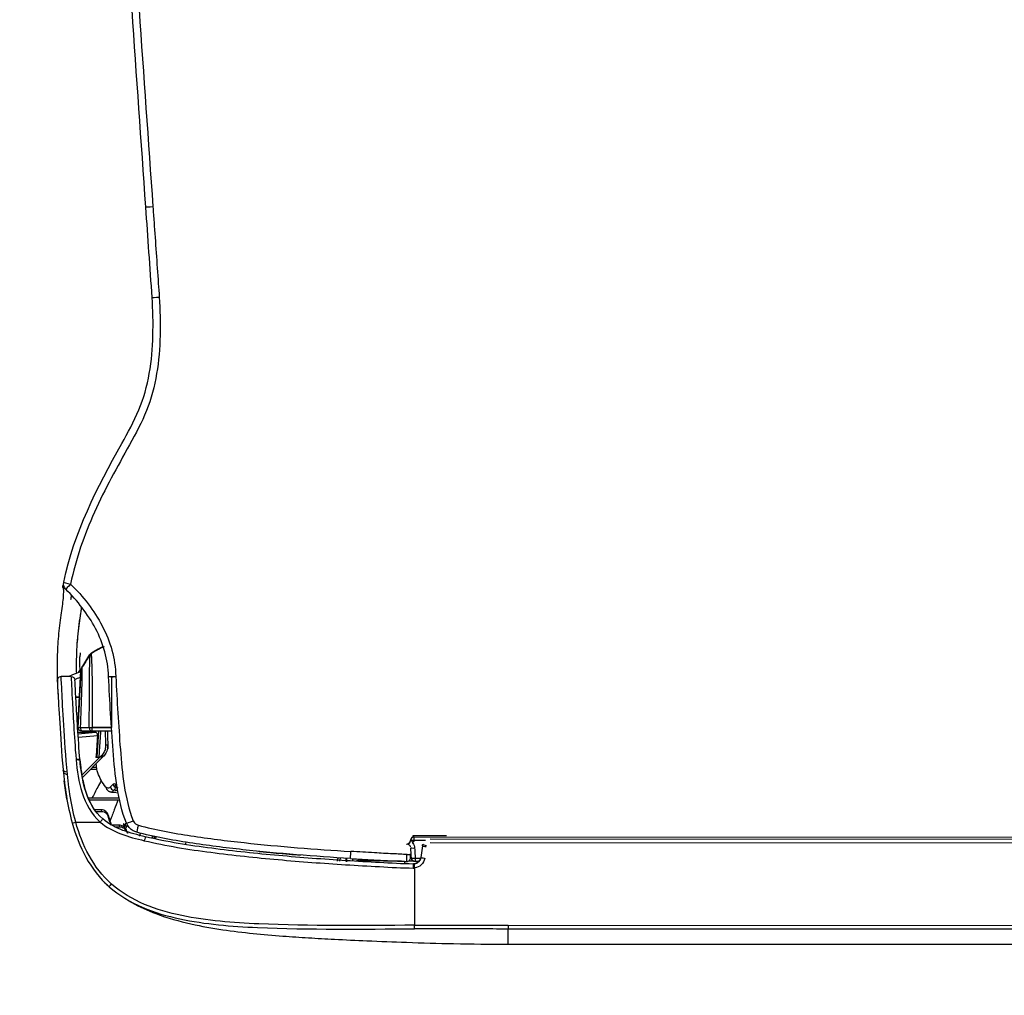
# Model space of a CAD drawing. Header units: millimetres. Extents: x -424979 to 718034, y -72486 to 344972.
# Tile 132 of 256: x 582233 to 582618, y 102822 to 103203. Entities that reach past the tile are written whole.
import ezdxf
from ezdxf import colors
from ezdxf.entities.mleader import LeaderData, LeaderLine
from ezdxf.math import Vec2, Vec3

# ---------------------------------------------------------------- set-up
doc = ezdxf.new("R2010")
doc.units = ezdxf.units.MM
doc.header["$MEASUREMENT"] = 0
doc.layers.add('IS_KLIM Opis_Średnice', color=7, linetype='Continuous', lineweight=9)
doc.layers.add('IS_KLIM_urządzenia', color=3, linetype='Continuous')

# ---------------------------------------------------------------- blocks, each defined once
blk = doc.blocks.new('G$CFEA986A8')
at = {"layer": 'IS_KLIM_urządzenia', "linetype": 'Continuous'}
for p, q in [((3.24, 36.01), (3.24, 36.02)), ((3.24, 36.02), (3.24, 36.01)), ((2.71, 28.23), (3.1, 35.54)), ((3.1, 35.54), (3.1, 35.54)), ((2.74, 28.23), (2.74, 28.23)), ((3.03, 28.23), (3.03, 28.23)), ((4.22, 28.23), (4.22, 28.23)), ((4.55, 28.23), (4.55, 28.23)), ((2.73, 27.62), (4.82, 27.62)), ((2.74, 27.41), (5, 27.61)), ((5.25, 27.13), (2.77, 26.91)), ((5.57, 24.34), (5.85, 24.61)), ((6.02, 24.44), (5.93, 24.34)), ((3.18, 21.95), (5.57, 24.34)), ((5.93, 24.34), (3.22, 21.63)), ((5.57, 24.34), (5.44, 24.33)), ((5.93, 24.34), (5.57, 24.34)), ((46.34, 14.13), (46.34, 14)), ((50.7, 14.13), (46.34, 14.13)), ((46.52, 13.99), (46.52, 13.96)), ((46.52, 13.96), (921.55, 13.84)), ((46.52, 13.51), (46.52, 13.96)), ((48, 13.51), (46.52, 13.51)), ((48.58, 13.7), (919.48, 13.58)), ((919.48, 13.06), (48.58, 13.18)), ((47.59, 12.8), (47.38, 11.3)), ((46.64, 11.21), (47.36, 11.21)), ((46.64, 11.21), (46.64, 10.75)), ((47.11, 10.75), (46.64, 10.75)), ((46.54, 9.92), (46.54, 2.46)), ((58.74, 2.46), (909.33, 2.34)), ((909.33, 1.87), (58.74, 1.98)), ((58.74, 0), (58.74, 1.98)), ((58.73, 0), (909.33, -0.12))]:
    blk.add_line(p, q, dxfattribs=at)
for points in [[(37.64, 10.75, 0), (37.64, 10.76, 0), (37.64, 10.76, 0), (37.64, 10.77, 0), (37.64, 10.78, 0), (37.64, 10.79, 0), (37.64, 10.8, 0), (37.64, 10.81, 0), (37.64, 10.82, 0), (37.64, 10.83, 0), (37.64, 10.84, 0), (37.64, 10.84, 0), (37.65, 10.85, 0), (37.65, 10.86, 0), (37.65, 10.87, 0), (37.65, 10.88, 0), (37.65, 10.89, 0), (37.65, 10.9, 0), (37.65, 10.91, 0), (37.65, 10.92, 0), (37.65, 10.92, 0), (37.65, 10.93, 0), (37.65, 10.94, 0), (37.65, 10.95, 0), (37.65, 10.96, 0), (37.65, 10.97, 0), (37.65, 10.98, 0), (37.65, 10.99, 0), (37.65, 11, 0), (37.65, 11, 0), (37.65, 11.01, 0), (37.65, 11.02, 0), (37.65, 11.03, 0), (37.65, 11.04, 0), (37.65, 11.05, 0), (37.65, 11.06, 0), (37.65, 11.07, 0), (37.65, 11.08, 0), (37.65, 11.08, 0), (37.65, 11.09, 0), (37.65, 11.1, 0), (37.65, 11.11, 0), (37.65, 11.12, 0), (37.65, 11.13, 0), (37.66, 11.14, 0), (37.66, 11.15, 0), (37.66, 11.16, 0), (37.66, 11.16, 0), (37.66, 11.17, 0), (37.66, 11.18, 0), (37.66, 11.19, 0)], [(37.72, 10.74, 0), (37.72, 10.75, 0), (37.72, 10.76, 0), (37.72, 10.77, 0), (37.72, 10.78, 0), (37.72, 10.79, 0), (37.72, 10.79, 0), (37.72, 10.8, 0), (37.72, 10.81, 0), (37.72, 10.82, 0), (37.72, 10.83, 0), (37.73, 10.84, 0), (37.73, 10.85, 0), (37.73, 10.86, 0), (37.73, 10.87, 0), (37.73, 10.87, 0), (37.73, 10.88, 0), (37.73, 10.89, 0), (37.73, 10.9, 0), (37.73, 10.91, 0), (37.73, 10.92, 0), (37.73, 10.93, 0), (37.73, 10.94, 0), (37.73, 10.95, 0), (37.73, 10.95, 0), (37.73, 10.96, 0), (37.73, 10.97, 0), (37.73, 10.98, 0), (37.73, 10.99, 0), (37.73, 11, 0), (37.73, 11.01, 0), (37.73, 11.02, 0), (37.73, 11.03, 0), (37.73, 11.03, 0), (37.73, 11.04, 0), (37.73, 11.05, 0), (37.73, 11.06, 0), (37.73, 11.07, 0), (37.73, 11.08, 0), (37.73, 11.09, 0), (37.73, 11.1, 0), (37.73, 11.11, 0), (37.73, 11.11, 0), (37.73, 11.12, 0), (37.73, 11.13, 0), (37.74, 11.14, 0), (37.74, 11.15, 0), (37.74, 11.16, 0), (37.74, 11.17, 0), (37.74, 11.18, 0), (37.74, 11.19, 0)]]:
    blk.add_polyline3d(points, dxfattribs=at)
at = {"layer": 'IS_KLIM_urządzenia', "linetype": 'Continuous', "extrusion": (0, 0, -1)}
for centre, radius, start, end in [((-1.84, 46.94), 1, 314.7826, 11.7219), ((-0.53, 34.35), 0.5, 357.2068, 90), ((-1.83, 34.35), 0.5, 90, 177.181), ((-46.64, 11.25), 0.5, 270, 357), ((-46.39, 11.44), 1, 188, 264.2856), ((-46.39, 11.42), 1.5, 188, 264.2856)]:
    blk.add_arc(centre, radius, start, end, dxfattribs=at)
at = {"layer": 'IS_KLIM_urządzenia', "linetype": 'Continuous', "extrusion": (-1.54693e-05, -6.12303e-17, -1)}
blk.add_arc((-3.24, 28.23, -0.01), 0.498, 270, 359.4983, dxfattribs=at)
at = {"layer": 'IS_KLIM_urządzenia', "linetype": 'Continuous'}
for centre, start, end in [((2.5, 23.81), 5.1428, 5.6972), ((48.11, 12.87), 160.3327, 163.928), ((45.54, 11.27), 267.736, 0)]:
    blk.add_arc(centre, 0.5, start, end, dxfattribs=at)
for centre, major_axis, ratio, start_param, end_param in [((13.38, 84.28), (0.998, 0.07), 0.023762, 3.141593, 4.646623), ((1.84, 46.94), (0.979, -0.203), 0.056856, 3.141593, 4.651384), ((1.84, 46.94), (0.704, 0.71), 0.020204, 1.651706, 3.141593), ((7.71, 34.94), (-0.999, -0.049), 0.051256, 0, 1.514472), ((7.71, 34.9), (-0.999, -0.047), 0.051373, 0, 1.514578), ((3.38, 28.23), (0, -0.498), 0.705765, 4.721116, 6.283185), ((3.96, 27.4), (0.499, -0.033), 0.703948, 0.778487, 1.449237), ((6.36, 25.91), (0.25, 0.009), 0.004928, 6.283059, 7.845078), ((5.85, 24.61), (-0.177, 0.177), 0.009872, 3.141593, 4.709921), ((2.49, 23.87), (-0.498, -0.042), 0.40242, 3.141593, 4.712356), ((2.5, 23.81), (-0.498, -0.05), 0.399009, 3.140125, 4.706849), ((2.5, 23.81), (-0.498, -0.045), 0.399039, 3.141593, 4.710711), ((1.28, 22.79), (0.498, 0.048), 0.655613, 3.140676, 4.596546), ((7.76, 20.85), (-0.367, 0.34), 0.8822, 0.840111, 2.138766), ((8.04, 20.89), (0.282, 0.413), 0.898755, 2.160862, 3.167773), ((6.84, 20.48), (0.38, 0.325), 0.906204, 2.398026, 3.130887), ((7.44, 20.5), (-0.376, 0.33), 0.885836, 0.804441, 2.115185), ((5.72, 17.3), (0, 0.2), 0.576627, 4.721116, 6.283185), ((6.49, 16.72), (0.192, 0.056), 0.184381, 5.301873, 6.283185), ((2.45, 15.93), (0.482, 0.133), 0.040619, 3.141593, 4.662666), ((5.63, 15.93), (-0.326, -0.379), 0.006066, 1.506881, 3.141593), ((8.07, 15.3), (0, 0.2), 0.433029, 4.721116, 6.283185), ((8.86, 15.62), (0.19, -0.061), 0.210046, 2.527177, 3.153928), ((8.96, 15.32), (-0.191, 0.059), 0.212832, 4.135574, 5.657225), ((9.97, 16.14), (-0.925, -0.381), 0.043497, 0, 1.508611), ((10.63, 15.55), (-0.263, -0.965), 0.021464, 4.784953, 6.283185), ((8.8, 14.85), (0.18, 0.087), 0.196125, 5.117147, 6.283185), ((11.38, 13.51), (-0.117, -0.486), 0.019962, 3.141593, 4.771045), ((45.52, 13.53), (0.02, 0.5), 1, 3.141593, 4.708057), ((45.52, 13.53), (-0.02, -0.5), 0.999999, 0, 1.547993), ((45.57, 13.52), (-0.02, -0.5), 0.955746, 0, 1.547846), ((46.52, 13.46), (0.5, -0.017), 0.998628, 1.605655, 3.113607), ((46.52, 13.46), (-0.5, 0.017), 0.093825, 4.715665, 5.983293), ((48.11, 12.87), (0.48, -0.138), 0.050296, 3.141584, 4.726878), ((45.54, 11.73), (0.5, 0), 0.093428, 4.788501, 6.283185), ((46.57, 12.58), (0.499, 0.026), 0.09496, 3.141593, 4.707412), ((48.08, 12.73), (0.495, -0.07), 0.051828, 3.141593, 4.719673), ((39.42, 10.08), (0.996, -0.087), 0.841749, 1.62689, 2.181571), ((46.64, 11.25), (0.499, 0.026), 0.096366, 3.141593, 4.707339), ((46.39, 9.94), (0, -0.5), 0.000142, 3.141593, 4.764749), ((46.54, 9.95), (0.05, -0.498), 0.005219, 3.141593, 4.764488), ((47.87, 11.23), (0.495, -0.07), 0.051828, 3.141593, 4.719673), ((7.1, 7.87), (0.331, 0.375), 0.006851, 3.141593, 4.648558), ((46.54, 2.49), (0, 0.5), 0.000013, 3.173368, 4.660029)]:
    blk.add_ellipse(centre, major_axis=major_axis, ratio=ratio, start_param=start_param, end_param=end_param, dxfattribs=at)
at = {"layer": 'IS_KLIM_urządzenia', "linetype": 'Continuous', "extrusion": (0, 0, -1)}
for centre, major_axis, ratio, start_param, end_param in [((3.24, 28.23), (0.352, -0.352), 0.999998, 0.785397, 2.347467), ((48.58, 12.65), (-0.13, -1.08), 0.917565, 1.59215, 1.795783), ((-21.42, 382.85), (-1476.17, -4886.86), 0.031997, 4.778832, 4.778918), ((7.64, 474.84), (-1862.82, -6167.7), 0.025163, 4.780022, 4.78009), ((5.18, 514.21), (-1939.65, -6425.41), 0.026246, 4.782823, 4.782889)]:
    blk.add_ellipse(centre, major_axis=major_axis, ratio=ratio, start_param=start_param, end_param=end_param, dxfattribs=at)
at = {"layer": 'IS_KLIM_urządzenia', "linetype": 'Continuous'}
for points, degree in [([(11.56, 95.97), (10.36, 113.09), (9.16, 130.21), (7.97, 147.33)], 3), ([(8.86, 147.39), (10.07, 130.27), (11.28, 113.14), (12.48, 96.01)], 3), ([(12.48, 96.01), (11.99, 95.98), (11.56, 95.96), (11.56, 95.97)], 3), ([(12.38, 84.21), (12.11, 88.13), (11.83, 92.05), (11.56, 95.97)], 3), ([(0.77, 46.44), (0.76, 46.55), (0.76, 46.66), (0.78, 46.77)], 3), ([(0.77, 46.67), (0.75, 46.58), (0.77, 46.46)], 2), ([(0.78, 46.71), (0.77, 46.67)], 1), ([(0.77, 46.44), (0.77, 46.45), (0.77, 46.46), (0.77, 46.46)], 3), ([(1.12, 46.25), (0.98, 46.27), (0.82, 46.34), (0.77, 46.44)], 3), ([(1.81, 44.89), (1.84, 45.06), (1.87, 45.24), (1.9, 45.41)], 3), ([(4.44, 37.88), (4.99, 38.23), (5.55, 38.58), (6.17, 38.76)], 3), ([(4.44, 37.88), (4.99, 38.23), (5.55, 38.58), (6.17, 38.76)], 3), ([(4.44, 37.88), (4.95, 38.2), (5.46, 38.52), (6, 38.7)], 3), ([(4.44, 37.87), (4.94, 38.19), (5.46, 38.51), (6, 38.7)], 3), ([(6, 38.7), (5.7, 38.6), (5.4, 38.45), (5.12, 38.29)], 3), ([(6, 38.7), (5.79, 38.63), (5.59, 38.54)], 2), ([(2.99, 35.39), (2.99, 36.07), (2.97, 36.75), (2.96, 37.42)], 3), ([(3.24, 36.01), (3.59, 36.58), (3.94, 37.15), (4.28, 37.72)], 3), ([(4.28, 37.71), (3.76, 36.86), (3.24, 36)], 2), ([(4.28, 37.72), (4.28, 37.72), (4.28, 37.72), (4.28, 37.72)], 3), ([(4.29, 37.71), (4.33, 37.78), (4.38, 37.83), (4.44, 37.87)], 3), ([(4.44, 37.88), (4.44, 37.88), (4.44, 37.88), (4.44, 37.88)], 3), ([(4.44, 37.88), (4.44, 37.88), (4.44, 37.88), (4.44, 37.88)], 3), ([(5.12, 38.29), (4.79, 38.1), (4.45, 37.88)], 2), ([(3.24, 36.01), (3.16, 35.87), (3.11, 35.71), (3.1, 35.54)], 3), ([(1.83, 34.85), (1.4, 34.85), (0.96, 34.85), (0.53, 34.85)], 3), ([(2.31, 34.46), (2.54, 34.58), (2.78, 34.68), (3.03, 34.75)], 3), ([(2.71, 28.23), (3.1, 35.54)], 1), ([(3.1, 35.54), (2.71, 28.23)], 1), ([(3.1, 35.54), (2.71, 28.23)], 1), ([(2.81, 35.36), (2.86, 35.45), (2.91, 35.54), (2.97, 35.63)], 3), ([(3.1, 35.58), (3.1, 35.58)], 1), ([(3.1, 35.54), (3.1, 35.54), (3.1, 35.54), (3.1, 35.54)], 3), ([(3.1, 35.54), (3.1, 35.54), (3.1, 35.54), (3.1, 35.54)], 3), ([(0.12, 32.64), (0.12, 32.62), (0.12, 32.59), (0.12, 32.57)], 3), ([(2.92, 32.14), (2.76, 32.15), (2.6, 32.16), (2.45, 32.17)], 3), ([(2.92, 32.12), (2.76, 32.13), (2.61, 32.14), (2.45, 32.14)], 3), ([(3.24, 27.74), (2.98, 27.74), (2.74, 27.97), (2.74, 28.23)], 3), ([(3.24, 27.74), (2.98, 27.74), (2.74, 27.97), (2.74, 28.23)], 3), ([(3.24, 27.74), (2.98, 27.74), (2.75, 27.97), (2.74, 28.23)], 3), ([(3.01, 28.23), (3.4, 28.23), (3.8, 28.23), (4.2, 28.23)], 3), ([(3.03, 28.23), (3.43, 28.23), (3.82, 28.23), (4.22, 28.23)], 3), ([(7.11, 28.23), (7.11, 28.23)], 1), ([(3.99, 27.75), (3.99, 27.7), (3.99, 27.66), (4, 27.62)], 3), ([(4.47, 27.59), (4.48, 27.65), (4.48, 27.71), (4.49, 27.76)], 3), ([(4.81, 27.59), (4.82, 27.64), (4.82, 27.69), (4.82, 27.74)], 3), ([(4.95, 27.74), (4.95, 27.69), (4.94, 27.65), (4.94, 27.6)], 3), ([(5.25, 27.13), (5.19, 26.2), (5.13, 25.26), (5.07, 24.33)], 3), ([(6.61, 25.92), (6.61, 25.77), (6.62, 25.61), (6.62, 25.46)], 3), ([(6.62, 25.45), (6.62, 25.61), (6.61, 25.76), (6.61, 25.92)], 3), ([(6.54, 25.37), (6.57, 25.4), (6.59, 25.42), (6.62, 25.45)], 3), ([(6.62, 25.46), (6.62, 25.46), (6.62, 25.46), (6.62, 25.46)], 3), ([(6.62, 25.45), (6.62, 25.46), (6.62, 25.46), (6.62, 25.46)], 3), ([(2.47, 24.07), (2.47, 24.05), (2.48, 24.03), (2.48, 24.01)], 3), ([(2.99, 23.86), (2.99, 23.91)], 1), ([(2.99, 23.88), (2.99, 23.89), (2.99, 23.9), (2.99, 23.91)], 3), ([(3.07, 23), (3.04, 23.3), (3.01, 23.6), (2.99, 23.91)], 3), ([(0.78, 22.75), (0.79, 22.65), (0.8, 22.62)], 2), ([(4.39, 22.8), (4.65, 22.8), (4.92, 22.8), (5.18, 22.8)], 3), ([(5.15, 23), (4.96, 23), (4.77, 23), (4.59, 23)], 3), ([(6.36, 20.47), (5.9, 21.01), (5.56, 21.63), (5.3, 22.33)], 3), ([(1.29, 18.88), (1.16, 19.65), (1.04, 20.45), (0.94, 21.27)], 3), ([(7.29, 20.84), (7.18, 20.72), (7.08, 20.61), (6.97, 20.49)], 3), ([(6.48, 20.17), (6.66, 19.86), (7.06, 19.84)], 2), ([(7.06, 19.82), (7.74, 19.77)], 1), ([(7.39, 20.05), (7.49, 20.16), (7.6, 20.28), (7.71, 20.39)], 3), ([(7.71, 20.39), (7.78, 20.39), (7.86, 20.39), (7.93, 20.38)], 3), ([(6.61, 16.72), (6.73, 16.31), (6.86, 15.9), (7.01, 15.5)], 3), ([(7.11, 15.5), (6.95, 15.92), (6.81, 16.34), (6.68, 16.78)], 3), ([(5.61, 15.91), (7.22, 14.52), (9.31, 13.97), (11.36, 13.48)], 3), ([(11.49, 13.99), (9.53, 14.46), (7.5, 14.98), (5.96, 16.31)], 3), ([(8.59, 15.34), (8.64, 15.45), (8.68, 15.57), (8.71, 15.69)], 3), ([(8.82, 15.39), (8.78, 15.49), (8.74, 15.59), (8.71, 15.69)], 3), ([(8.82, 15.39), (8.8, 15.33), (8.78, 15.28), (8.77, 15.22)], 3), ([(8.92, 15.74), (8.89, 15.63), (8.85, 15.51), (8.82, 15.39)], 3), ([(9.08, 15.32), (9.1, 15.4), (9.13, 15.48), (9.15, 15.55)], 3), ([(7.51, 15.3), (7.73, 15.3), (7.94, 15.3), (8.16, 15.3)], 3), ([(8.93, 14.96), (8.99, 15.07), (9.04, 15.2), (9.08, 15.32)], 3), ([(9.21, 14.47), (9.13, 14.63), (9.05, 14.78), (8.98, 14.93)], 3), ([(10.84, 14.47), (10.8, 14.33), (10.76, 14.19), (10.72, 14.05)], 3), ([(46.34, 14.13), (46.34, 14.13), (46.34, 14.13), (46.34, 14.13)], 3), ([(12.42, 14.09), (12.38, 13.95), (12.34, 13.81)], 2), ([(12.41, 13.79), (12.43, 13.89), (12.46, 13.98), (12.48, 14.08)], 3), ([(12.7, 14.03), (12.67, 13.94), (12.65, 13.84), (12.63, 13.74)], 3), ([(12.84, 13.7), (12.86, 13.8), (12.89, 13.89), (12.91, 13.99)], 3), ([(16.78, 13.3), (16.75, 13.18), (16.72, 13.05), (16.69, 12.93)], 3), ([(46.52, 13.51), (46.52, 13.49), (46.52, 13.47), (46.52, 13.45)], 3), ([(38.2, 11.15), (38.2, 11.15), (38.23, 11.58), (38.26, 12.08)], 3), ([(38.51, 11.12), (38.5, 11.02), (38.49, 10.92), (38.48, 10.82)], 3), ([(39.02, 11.1), (39.26, 11.09), (39.51, 11.07), (39.75, 11.06)], 3), ([(43.76, 10.85), (44.25, 10.85), (44.75, 10.84), (45.24, 10.83)], 3), ([(46.39, 10.83), (46.18, 10.83), (45.97, 10.83), (45.75, 10.83)], 3), ([(46.49, 10.45), (46.45, 10.45), (46.42, 10.44), (46.39, 10.44)], 3), ([(6.63, 7.62), (6.47, 7.76), (6.31, 7.91), (6.16, 8.07)], 3), ([(46.54, 2.46), (50.6, 2.46), (54.67, 2.46), (58.74, 2.46)], 3), ([(58.74, 2.46), (58.74, 2.21), (58.74, 1.99), (58.74, 1.98)], 3)]:
    blk.add_open_spline(points, degree=degree, dxfattribs=at)
for points, knots in [([(12.48, 96.01), (12.48, 96.01), (12.48, 96.01), (12.53, 95.35), (12.58, 94.68), (12.81, 91.36), (13, 88.7), (13.23, 85.45), (13.27, 84.85), (13.31, 84.26)], [0, 0, 0, 0, 0.000005, 0.000005, 0.169628, 0.169628, 0.84812, 0.84812, 1, 1, 1, 1]), ([(0.86, 47.14), (2.21, 53.63), (5.22, 59.45), (9.22, 66.61), (10.01, 68.05), (11.28, 71.07), (11.73, 72.68), (12.3, 75.96), (12.44, 77.6), (12.52, 80.9), (12.49, 82.59), (12.38, 84.21)], [0, 0, 0, 0, 0.5, 0.5, 0.625, 0.625, 0.75, 0.75, 0.875, 0.875, 1, 1, 1, 1]), ([(13.31, 84.26), (13.43, 82.58), (13.45, 80.92), (13.38, 77.59), (13.25, 75.94), (12.69, 72.64), (12.26, 71.01), (11.03, 67.94), (10.25, 66.49), (7.83, 62.15), (6.23, 59.26), (3.53, 53.27), (2.44, 50.17), (1.77, 46.9)], [0, 0, 0, 0, 0.125, 0.125, 0.25, 0.25, 0.375, 0.375, 0.5, 0.5, 0.75, 0.75, 1, 1, 1, 1]), ([(0.79, 46.38), (0.81, 46.35), (0.83, 46.15), (0.82, 45.56), (0.75, 44.68), (0.59, 43.52), (0.41, 42.19), (0.23, 40.79), (0.06, 38.91), (-0.02, 36.7), (0.03, 34.49), (0.09, 33.16), (0.12, 32.58)], [0, 0, 0, 0, 0.12885, 0.245282, 0.335122, 0.40726, 0.471799, 0.536509, 0.604482, 0.745543, 0.884733, 1, 1, 1, 1]), ([(6.71, 34.89), (6.66, 35.97), (6.51, 37.05), (5.93, 39.13), (5.52, 40.14), (4.02, 42.98), (2.67, 44.7), (1.13, 46.23)], [0, 0, 0, 0, 0.25, 0.25, 0.5, 0.5, 1, 1, 1, 1]), ([(1.77, 46.9), (3.4, 45.28), (4.82, 43.46), (6.4, 40.45), (6.84, 39.38), (7.45, 37.17), (7.6, 36.03), (7.65, 34.88)], [0, 0, 0, 0, 0.5, 0.5, 0.75, 0.75, 1, 1, 1, 1]), ([(3.15, 43.79), (3.12, 43.57), (3.04, 42.96), (2.88, 41.81), (2.7, 40.4), (2.54, 38.56), (2.49, 36.85), (2.5, 35.65), (2.51, 35.23)], [0, 0, 0, 0, 0.089993, 0.237107, 0.37975, 0.527052, 0.833503, 1, 1, 1, 1]), ([(3.13, 43.63), (3.06, 43.24), (2.83, 41.75), (2.67, 40.26), (2.59, 39.15)], [0, 0, 0, 0, 0.261547, 1, 1, 1, 1]), ([(3.01, 37.92), (3, 37.79), (2.99, 37.66), (2.97, 37.49), (2.97, 37.46), (2.96, 37.42)], [0, 0, 0, 0, 0.794972, 0.794972, 1, 1, 1, 1]), ([(3.24, 36.01), (3.49, 36.42), (3.74, 36.82), (4.08, 37.39), (4.18, 37.55), (4.28, 37.72)], [0, 0, 0, 0, 0.711043, 0.711043, 1, 1, 1, 1]), ([(3.24, 36.01), (3.5, 36.43), (3.75, 36.85), (4.1, 37.41), (4.19, 37.57), (4.28, 37.72)], [0, 0, 0, 0, 0.731926, 0.731926, 1, 1, 1, 1]), ([(4.29, 37.71), (3.97, 37.19), (3.65, 36.67), (3.3, 36.1), (3.27, 36.06), (3.24, 36.01)], [0, 0, 0, 0, 0.917621, 0.917621, 1, 1, 1, 1]), ([(4.2, 28.23), (4.2, 29.24), (4.2, 30.24), (4.21, 32.24), (4.2, 33.27), (4.22, 35.2), (4.25, 36.11), (4.29, 37.36), (4.3, 37.7), (4.29, 37.71)], [0, 0, 0, 0, 0.25, 0.25, 0.5, 0.5, 0.75, 0.75, 1, 1, 1, 1]), ([(4.28, 37.72), (4.28, 37.72), (4.28, 37.72), (4.28, 37.72), (4.28, 37.72), (4.28, 37.72)], [0, 0, 0, 0, 0.500001, 0.500001, 1, 1, 1, 1]), ([(4.45, 37.88), (4.45, 37.88), (4.43, 37.87), (4.42, 37.86), (4.4, 37.84), (4.37, 37.82), (4.35, 37.8), (4.32, 37.76), (4.29, 37.72), (4.29, 37.72)], [0, 0, 0, 0, 0.029241, 0.088276, 0.151647, 0.25725, 0.525964, 0.992323, 1, 1, 1, 1]), ([(4.44, 37.88), (4.44, 37.88), (4.44, 37.88), (4.44, 37.88), (4.44, 37.88), (4.44, 37.88)], [0, 0, 0, 0, 0.593674, 0.593674, 1, 1, 1, 1]), ([(4.44, 37.87), (4.45, 37.85), (4.46, 37.53), (4.52, 36.29), (4.55, 35.36), (4.57, 33.39), (4.56, 32.34), (4.56, 30.29), (4.55, 29.26), (4.55, 28.23)], [0, 0, 0, 0, 0.25, 0.25, 0.5, 0.5, 0.75, 0.75, 1, 1, 1, 1]), ([(3.24, 36.01), (3.24, 35.99), (3.25, 35.75), (3.24, 34.97), (3.24, 34.63), (3.22, 33.9), (3.2, 33.49), (3.13, 31.47), (3.07, 29.85), (3.01, 28.23)], [0, 0, 0, 0, 0.25, 0.25, 0.375, 0.375, 0.5, 0.5, 1, 1, 1, 1]), ([(3.25, 36.01), (3.24, 36), (3.2, 35.94), (3.15, 35.84), (3.12, 35.72), (3.11, 35.65), (3.1, 35.62), (3.1, 35.62), (3.1, 35.62), (3.1, 35.62), (3.1, 35.61), (3.18, 36.23), (3.09, 35.5), (3.1, 35.58), (3.1, 35.58)], [0, 0, 0, 0, 0.004098, 0.020773, 0.033488, 0.040418, 0.042471, 0.042689, 0.042703, 0.042705, 0.042705, 0.045311, 0.81751, 1, 1, 1, 1]), ([(3.24, 36.01), (3.24, 36.01), (3.24, 36.01), (3.24, 36.01), (3.24, 36.01), (3.24, 36.01)], [0, 0, 0, 0, 0.266653, 0.266653, 1, 1, 1, 1]), ([(3.24, 36.01), (3.24, 36.01), (3.24, 36.01), (3.24, 36.01), (3.24, 36.01), (3.24, 36.01), (3.24, 36.01), (3.24, 36.01)], [0, 0, 0, 0, 0.156997, 0.156997, 0.784985, 0.784985, 1, 1, 1, 1]), ([(2.43, 15.91), (1.79, 18.29), (1.47, 20.73), (1.05, 25.3), (0.94, 27.43), (0.73, 30.97), (0.65, 32.4), (0.55, 34.34), (0.52, 34.85), (0.53, 34.85)], [0, 0, 0, 0, 0.25, 0.25, 0.5, 0.5, 0.75, 0.75, 1, 1, 1, 1]), ([(3.08, 35.41), (2.6, 35.32), (2.12, 35.16), (1.64, 34.89), (1.62, 34.88), (1.59, 34.86)], [0, 0, 0, 0, 0.948448, 0.948448, 1, 1, 1, 1]), ([(1.83, 34.85), (1.83, 34.85), (1.87, 33.81), (2.08, 30.02), (2.21, 27.26), (2.47, 24.07)], [0, 0, 0, 0, 0.5, 0.5, 1, 1, 1, 1]), ([(2.71, 28.23), (2.79, 29.71), (2.87, 31.19), (2.97, 33.03), (2.98, 33.41), (3.02, 34.12), (3.04, 34.46), (3.08, 35.26), (3.1, 35.51), (3.1, 35.54)], [0, 0, 0, 0, 0.5, 0.5, 0.625, 0.625, 0.75, 0.75, 1, 1, 1, 1]), ([(3.1, 35.54), (3.1, 35.58), (3.1, 35.55), (3.1, 35.54), (3.1, 35.54), (3.1, 35.54)], [0, 0, 0, 0, 0.5, 0.5, 1, 1, 1, 1]), ([(3.1, 35.54), (3.1, 35.54), (3.1, 35.54), (3.1, 35.54), (3.1, 35.54), (3.1, 35.54)], [0, 0, 0, 0, 0.501823, 0.501823, 1, 1, 1, 1]), ([(3.1, 35.54), (3.1, 35.54), (3.1, 35.54), (3.1, 35.54), (3.1, 35.54), (3.1, 35.54)], [0, 0, 0, 0, 0.497529, 0.497529, 1, 1, 1, 1]), ([(6.71, 34.85), (6.71, 34.85), (6.71, 34.85), (6.71, 34.86), (6.71, 34.88), (6.71, 34.89)], [0, 0, 0, 0, 0.001471, 0.001471, 1, 1, 1, 1]), ([(9.05, 15.75), (8.42, 17.27), (8.08, 18.84), (7.57, 22), (7.42, 23.6), (7.06, 28.42), (6.86, 31.65), (6.71, 34.85)], [0, 0, 0, 0, 0.25, 0.25, 0.5, 0.5, 1, 1, 1, 1]), ([(7.11, 34.81), (7.11, 34.78), (7.11, 34.74), (7.11, 33.65), (7.11, 32.55), (7.11, 30.39), (7.11, 29.31), (7.11, 28.23)], [0, 0, 0, 0, 0.017199, 0.017199, 0.508599, 0.508599, 1, 1, 1, 1]), ([(7.65, 34.88), (7.65, 34.88), (7.65, 34.88), (7.65, 34.87), (7.66, 34.86), (7.66, 34.84)], [0, 0, 0, 0, 0.001414, 0.001414, 1, 1, 1, 1]), ([(7.66, 34.84), (7.81, 31.68), (8, 28.52), (8.36, 23.79), (8.5, 22.21), (8.99, 19.1), (9.32, 17.56), (9.93, 16.07)], [0, 0, 0, 0, 0.5, 0.5, 0.75, 0.75, 1, 1, 1, 1]), ([(0.03, 34.32), (0.03, 34.32), (0.05, 33.82), (0.16, 31.93), (0.24, 30.52), (0.46, 27.06), (0.57, 24.97), (1, 20.5), (1.33, 18.12), (1.97, 15.8)], [0, 0, 0, 0, 0.25, 0.25, 0.5, 0.5, 0.75, 0.75, 1, 1, 1, 1]), ([(2.99, 23.91), (2.73, 26.99), (2.59, 29.69), (2.38, 33.37), (2.33, 34.37), (2.33, 34.37)], [0, 0, 0, 0, 0.500106, 0.500106, 1, 1, 1, 1]), ([(0.12, 32.67), (0.12, 32.66), (0.12, 32.66), (0.12, 32.65), (0.12, 32.65), (0.12, 32.64), (0.12, 32.64), (0.12, 32.64)], [0, 0, 0, 0, 0.491862, 0.491862, 0.745898, 0.745898, 1, 1, 1, 1]), ([(2.71, 28.23), (2.71, 28.23), (2.73, 28.23), (2.81, 28.23), (2.86, 28.23), (2.96, 28.23), (2.98, 28.23), (3.01, 28.23)], [0, 0, 0, 0, 0.429968, 0.429968, 0.860069, 0.860069, 1, 1, 1, 1]), ([(2.74, 28.23), (2.74, 28.23), (2.75, 28.23), (2.8, 28.23), (2.84, 28.23), (2.94, 28.23), (2.98, 28.23), (3.03, 28.23)], [0, 0, 0, 0, 0.311909, 0.311909, 0.74389, 0.74389, 1, 1, 1, 1]), ([(4.2, 28.23), (4.24, 28.23), (4.29, 28.23), (4.39, 28.23), (4.44, 28.23), (4.52, 28.23), (4.53, 28.23), (4.55, 28.23)], [0, 0, 0, 0, 0.437327, 0.437327, 0.874715, 0.874715, 1, 1, 1, 1]), ([(4.56, 27.74), (4.51, 27.74), (4.42, 27.76), (4.31, 27.88), (4.24, 28.04), (4.23, 28.17), (4.22, 28.23)], [0, 0, 0, 0, 0.28901, 0.499661, 0.756628, 1, 1, 1, 1]), ([(4.22, 28.23), (4.27, 28.23), (4.37, 28.23), (4.49, 28.23), (4.55, 28.23)], [0, 0, 0, 0, 0.500276, 1, 1, 1, 1]), ([(4.56, 27.74), (4.56, 27.74), (4.56, 27.74), (4.56, 27.75), (4.56, 27.76), (4.56, 27.78), (4.56, 27.8), (4.55, 27.84), (4.55, 27.86), (4.55, 27.9), (4.55, 27.93), (4.55, 27.98), (4.55, 28.01), (4.55, 28.1), (4.55, 28.16), (4.55, 28.23)], [0, 0, 0, 0, 0.125, 0.125, 0.25, 0.25, 0.375, 0.375, 0.5, 0.5, 0.625, 0.625, 0.75, 0.75, 1, 1, 1, 1]), ([(4.55, 28.23), (4.95, 28.23), (5.36, 28.23), (5.99, 28.23), (6.21, 28.23), (6.62, 28.23), (6.8, 28.23), (7.03, 28.23), (7.07, 28.23), (7.11, 28.23)], [0, 0, 0, 0, 0.474817, 0.474817, 0.737386, 0.737386, 0.953021, 0.953021, 1, 1, 1, 1]), ([(7.11, 28.23), (6.67, 28.23), (6.22, 28.23), (5.37, 28.23), (4.96, 28.23), (4.55, 28.23)], [0, 0, 0, 0, 0.51841, 0.51841, 1, 1, 1, 1]), ([(3.38, 27.74), (3.34, 27.74), (3.31, 27.74), (3.27, 27.74), (3.25, 27.74), (3.24, 27.74), (3.24, 27.74), (3.24, 27.74)], [0, 0, 0, 0, 0.429844, 0.429844, 0.859217, 0.859217, 1, 1, 1, 1]), ([(4.56, 27.74), (4.44, 27.74), (4.31, 27.74), (4.06, 27.74), (3.93, 27.74), (3.66, 27.74), (3.52, 27.74), (3.38, 27.74)], [0, 0, 0, 0, 0.316882, 0.316882, 0.640659, 0.640659, 1, 1, 1, 1]), ([(7.11, 27.74), (7.03, 27.74), (6.94, 27.74), (6.49, 27.74), (6.13, 27.74), (5.36, 27.74), (4.96, 27.74), (4.56, 27.74)], [0, 0, 0, 0, 0.097737, 0.097737, 0.528149, 0.528149, 1, 1, 1, 1]), ([(5, 27.61), (5.04, 27.61), (5.07, 27.6), (5.13, 27.56), (5.16, 27.53), (5.21, 27.45), (5.22, 27.41), (5.24, 27.31), (5.25, 27.26), (5.25, 27.18), (5.25, 27.15), (5.25, 27.13)], [0, 0, 0, 0, 0.247479, 0.247479, 0.496795, 0.496795, 0.717384, 0.717384, 0.907765, 0.907765, 1, 1, 1, 1]), ([(5.22, 24.33), (5.23, 24.5), (5.24, 24.66), (5.29, 25.49), (5.34, 26.16), (5.4, 27.13), (5.42, 27.43), (5.44, 27.74)], [0, 0, 0, 0, 0.146562, 0.146562, 0.73281, 0.73281, 1, 1, 1, 1]), ([(5.66, 27.74), (5.61, 26.91), (5.55, 26.08), (5.48, 24.95), (5.46, 24.64), (5.44, 24.33)], [0, 0, 0, 0, 0.72849, 0.72849, 1, 1, 1, 1]), ([(6.36, 25.91), (6.35, 26.08), (6.35, 26.24), (6.33, 26.85), (6.31, 27.29), (6.3, 27.74)], [0, 0, 0, 0, 0.274035, 0.274035, 1, 1, 1, 1]), ([(6.54, 27.74), (6.55, 27.64), (6.55, 27.54), (6.57, 26.93), (6.59, 26.42), (6.61, 25.92)], [0, 0, 0, 0, 0.164291, 0.164291, 1, 1, 1, 1]), ([(5.85, 24.61), (5.99, 24.75), (6.1, 24.92), (6.27, 25.27), (6.33, 25.46), (6.36, 25.74), (6.36, 25.83), (6.36, 25.91)], [0, 0, 0, 0, 0.410681, 0.410681, 0.822529, 0.822529, 1, 1, 1, 1]), ([(6.61, 25.92), (6.61, 25.82), (6.61, 25.72), (6.57, 25.4), (6.51, 25.18), (6.33, 24.81), (6.22, 24.65), (6.07, 24.48), (6.05, 24.46), (6.02, 24.44)], [0, 0, 0, 0, 0.177731, 0.177731, 0.59018, 0.59018, 0.940555, 0.940555, 1, 1, 1, 1]), ([(2.48, 24.01), (2.6, 22.61), (2.81, 21.15), (3.72, 18.3), (4.46, 16.92), (5.61, 15.91)], [0, 0, 0, 0, 0.5, 0.5, 1, 1, 1, 1]), ([(2.99, 23.85), (3, 23.81), (3, 23.77), (3.01, 23.64), (3.02, 23.54), (3.05, 23.29), (3.07, 23.13), (3.12, 22.73), (3.15, 22.48), (3.24, 21.89), (3.31, 21.55), (3.54, 20.47), (3.75, 19.74), (4.26, 18.52), (4.52, 18.02), (4.84, 17.55)], [0, 0, 0, 0, 0.01825, 0.01825, 0.060304, 0.060304, 0.132525, 0.132525, 0.246095, 0.246095, 0.402611, 0.402611, 0.74532, 0.74532, 1, 1, 1, 1]), ([(5.96, 16.31), (4.87, 17.25), (4.17, 18.54), (3.31, 21.19), (3.11, 22.55), (2.99, 23.85)], [0, 0, 0, 0, 0.5, 0.5, 1, 1, 1, 1]), ([(5.22, 24.33), (5.2, 24.33), (5.19, 24.33), (5.14, 24.33), (5.1, 24.33), (5.07, 24.33)], [0, 0, 0, 0, 0.325415, 0.325415, 1, 1, 1, 1]), ([(5.3, 22.33), (5.24, 22.47), (5.2, 22.67), (5.14, 23.06), (5.12, 23.23), (5.11, 23.41)], [0, 0, 0, 0, 0.624288, 0.624288, 1, 1, 1, 1]), ([(5.44, 24.33), (5.41, 24.33), (5.38, 24.33), (5.33, 24.33), (5.3, 24.33), (5.26, 24.33), (5.24, 24.33), (5.22, 24.33), (5.22, 24.33), (5.22, 24.33)], [0, 0, 0, 0, 0.315815, 0.315815, 0.631664, 0.631664, 0.946964, 0.946964, 1, 1, 1, 1]), ([(0.78, 22.75), (0.79, 22.7), (0.79, 22.67), (0.8, 22.61), (0.8, 22.59), (0.8, 22.57), (0.8, 22.57), (0.8, 22.59), (0.8, 22.6), (0.8, 22.61)], [0, 0, 0, 0, 0.272721, 0.272721, 0.545029, 0.545029, 0.816327, 0.816327, 1, 1, 1, 1]), ([(0.8, 22.62), (0.8, 22.61), (0.8, 22.58), (0.8, 22.58), (0.8, 22.57), (0.8, 22.56), (0.8, 22.55), (0.81, 22.53), (0.82, 22.47), (0.86, 22.37), (0.95, 22.25), (1.09, 22.16), (1.21, 22.12), (1.28, 22.13), (1.28, 22.13)], [0, 0, 0, 0, 0.067693, 0.176783, 0.191923, 0.20101, 0.210642, 0.23464, 0.289457, 0.395964, 0.591763, 0.776207, 0.974695, 1, 1, 1, 1]), ([(5.76, 21.33), (5.6, 21.04), (5.45, 20.74), (5.04, 19.97), (4.79, 19.48), (4.54, 19)], [0, 0, 0, 0, 0.379029, 0.379029, 1, 1, 1, 1]), ([(7.29, 20.84), (7.3, 20.84), (7.3, 20.85), (7.35, 20.89), (7.4, 20.91), (7.49, 20.91), (7.53, 20.9), (7.57, 20.87)], [0, 0, 0, 0, 0.062565, 0.062565, 0.548357, 0.548357, 1, 1, 1, 1]), ([(6.97, 20.49), (6.88, 20.38), (6.78, 20.33), (6.57, 20.3), (6.46, 20.36), (6.36, 20.47)], [0, 0, 0, 0, 0.456839, 0.456839, 1, 1, 1, 1]), ([(7.06, 19.82), (7.08, 19.82), (7.09, 19.82), (7.2, 19.84), (7.3, 19.92), (7.39, 20.05)], [0, 0, 0, 0, 0.174867, 0.174867, 1, 1, 1, 1]), ([(7.91, 20), (7.87, 20.01), (7.82, 20.01), (7.65, 20.02), (7.52, 20.03), (7.39, 20.05)], [0, 0, 0, 0, 0.263267, 0.263267, 1, 1, 1, 1]), ([(7.95, 19), (7.84, 19), (7.73, 19), (7.18, 19), (6.75, 19), (6.13, 19), (5.95, 19), (5.2, 19), (4.63, 19), (4.07, 19)], [0, 0, 0, 0, 0.084494, 0.084494, 0.422472, 0.422472, 0.560579, 0.560579, 1, 1, 1, 1]), ([(4.15, 18.8), (4.53, 18.8), (4.9, 18.8), (5.72, 18.8), (6.16, 18.8), (6.86, 18.8), (7.12, 18.8), (7.57, 18.8), (7.77, 18.8), (7.97, 18.8)], [0, 0, 0, 0, 0.296997, 0.296997, 0.640532, 0.640532, 0.845161, 0.845161, 1, 1, 1, 1]), ([(7.97, 18.8), (7.8, 18.37), (7.62, 17.93), (7.27, 17.03), (7.09, 16.55), (6.91, 16.08)], [0, 0, 0, 0, 0.478968, 0.478968, 1, 1, 1, 1]), ([(5.72, 17.5), (5.61, 17.5), (5.5, 17.5), (5.23, 17.5), (5.05, 17.5), (4.88, 17.5)], [0, 0, 0, 0, 0.390013, 0.390013, 1, 1, 1, 1]), ([(5.03, 17.3), (5.22, 17.3), (5.41, 17.3), (5.68, 17.3), (5.76, 17.3), (5.84, 17.3)], [0, 0, 0, 0, 0.696556, 0.696556, 1, 1, 1, 1]), ([(6.68, 16.78), (6.65, 16.88), (6.61, 16.98), (6.49, 17.14), (6.42, 17.22), (6.27, 17.35), (6.17, 17.4), (5.96, 17.48), (5.84, 17.5), (5.72, 17.5)], [0, 0, 0, 0, 0.230955, 0.230955, 0.455697, 0.455697, 0.706422, 0.706422, 1, 1, 1, 1]), ([(5.84, 17.3), (5.93, 17.3), (6.03, 17.28), (6.2, 17.22), (6.27, 17.18), (6.4, 17.08), (6.45, 17.02), (6.54, 16.88), (6.58, 16.81), (6.61, 16.72)], [0, 0, 0, 0, 0.299295, 0.299295, 0.552236, 0.552236, 0.775182, 0.775182, 1, 1, 1, 1]), ([(1.97, 15.8), (2.4, 14.23), (2.97, 12.73), (4.54, 9.9), (5.54, 8.58), (6.77, 7.49)], [0, 0, 0, 0, 0.5, 0.5, 1, 1, 1, 1]), ([(7.08, 7.84), (5.89, 8.89), (4.93, 10.17), (3.41, 12.92), (2.85, 14.38), (2.43, 15.91)], [0, 0, 0, 0, 0.5, 0.5, 1, 1, 1, 1]), ([(2.43, 15.91), (3.38, 15.91), (4.33, 15.91), (5.39, 15.91), (5.5, 15.91), (5.61, 15.91)], [0, 0, 0, 0, 0.894615, 0.894615, 1, 1, 1, 1]), ([(8.07, 15.5), (7.95, 15.5), (7.83, 15.5), (7.52, 15.5), (7.32, 15.5), (7.13, 15.5)], [0, 0, 0, 0, 0.379834, 0.379834, 1, 1, 1, 1]), ([(8.98, 14.93), (8.93, 15.03), (8.86, 15.13), (8.71, 15.28), (8.62, 15.34), (8.42, 15.44), (8.31, 15.48), (8.16, 15.5), (8.12, 15.5), (8.07, 15.5)], [0, 0, 0, 0, 0.291856, 0.291856, 0.579131, 0.579131, 0.886367, 0.886367, 1, 1, 1, 1]), ([(10.37, 14.59), (10.22, 14.63), (10.07, 14.69), (9.73, 14.88), (9.55, 15.02), (9.25, 15.35), (9.13, 15.55), (9.05, 15.75)], [0, 0, 0, 0, 0.262451, 0.262451, 0.631307, 0.631307, 1, 1, 1, 1]), ([(9.93, 16.07), (9.97, 15.97), (10.03, 15.87), (10.18, 15.7), (10.27, 15.63), (10.44, 15.54), (10.52, 15.51), (10.59, 15.49)], [0, 0, 0, 0, 0.368676, 0.368676, 0.737518, 0.737518, 1, 1, 1, 1]), ([(10.59, 15.49), (12.85, 14.87), (15.14, 14.47), (19.73, 13.76), (22.04, 13.48), (28.97, 12.72), (33.62, 12.36), (38.26, 12.08)], [0, 0, 0, 0, 0.25, 0.25, 0.5, 0.5, 1, 1, 1, 1]), ([(8.16, 15.3), (8.19, 15.3), (8.23, 15.3), (8.35, 15.28), (8.44, 15.26), (8.6, 15.18), (8.67, 15.13), (8.79, 15), (8.84, 14.93), (8.88, 14.85)], [0, 0, 0, 0, 0.114875, 0.114875, 0.424433, 0.424433, 0.71152, 0.71152, 1, 1, 1, 1]), ([(8.98, 14.93), (9.03, 14.82), (9.09, 14.7), (9.17, 14.55), (9.19, 14.51), (9.21, 14.48)], [0, 0, 0, 0, 0.758703, 0.758703, 1, 1, 1, 1]), ([(38.2, 11.15), (33.53, 11.44), (28.86, 11.8), (21.88, 12.56), (19.56, 12.85), (14.94, 13.56), (12.64, 13.97), (10.37, 14.59)], [0, 0, 0, 0, 0.5, 0.5, 0.75, 0.75, 1, 1, 1, 1]), ([(11.36, 13.48), (14.22, 12.79), (17.12, 12.35), (22.95, 11.58), (25.87, 11.28), (31.72, 10.75), (34.65, 10.54), (39.05, 10.26), (40.52, 10.18), (43.45, 10.02), (44.92, 9.92), (46.39, 9.92)], [0, 0, 0, 0, 0.25, 0.25, 0.5, 0.5, 0.75, 0.75, 0.875, 0.875, 1, 1, 1, 1]), ([(46.39, 10.44), (44.92, 10.44), (43.46, 10.55), (40.54, 10.7), (39.08, 10.78), (34.7, 11.06), (31.78, 11.28), (25.95, 11.8), (23.04, 12.1), (17.23, 12.87), (14.34, 13.31), (11.49, 13.99)], [0, 0, 0, 0, 0.125, 0.125, 0.25, 0.25, 0.5, 0.5, 0.75, 0.75, 1, 1, 1, 1]), ([(46.04, 12.68), (46.04, 12.69), (46.03, 12.7), (46.01, 12.77), (45.98, 12.81), (45.9, 12.9), (45.86, 12.93), (45.76, 12.99), (45.71, 13.01), (45.63, 13.02), (45.61, 13.02), (45.59, 13.02)], [0, 0, 0, 0, 0.061755, 0.061755, 0.342553, 0.342553, 0.621501, 0.621501, 0.898216, 0.898216, 1, 1, 1, 1]), ([(46.52, 13.99), (46.46, 13.99), (46.41, 13.98), (46.3, 13.94), (46.25, 13.91), (46.16, 13.84), (46.13, 13.8), (46.07, 13.7), (46.04, 13.65), (46.03, 13.56), (46.02, 13.53), (46.02, 13.5)], [0, 0, 0, 0, 0.217569, 0.217569, 0.437754, 0.437754, 0.661951, 0.661951, 0.88823, 0.88823, 1, 1, 1, 1]), ([(46.02, 13.5), (46.02, 13.5), (46.02, 13.5), (46.02, 13.5), (46.02, 13.5), (46.02, 13.49)], [0, 0, 0, 0, 0.709938, 0.709938, 1, 1, 1, 1]), ([(46.04, 13.49), (46.05, 13.49), (46.05, 13.49), (46.07, 13.48), (46.1, 13.48), (46.16, 13.47), (46.19, 13.47), (46.26, 13.46), (46.31, 13.45), (46.41, 13.45), (46.47, 13.45), (46.52, 13.45)], [0, 0, 0, 0, 0.054361, 0.054361, 0.324109, 0.324109, 0.492664, 0.492664, 0.757067, 0.757067, 1, 1, 1, 1]), ([(46.24, 13.21), (46.29, 13.25), (46.34, 13.29), (46.43, 13.37), (46.47, 13.4), (46.51, 13.44), (46.52, 13.44), (46.52, 13.45)], [0, 0, 0, 0, 0.516625, 0.516625, 0.987493, 0.987493, 1, 1, 1, 1]), ([(46.24, 13.21), (46.27, 13.19), (46.29, 13.17), (46.39, 13.06), (46.45, 12.96), (46.54, 12.75), (46.56, 12.64), (46.57, 12.53)], [0, 0, 0, 0, 0.128768, 0.128768, 0.564386, 0.564386, 1, 1, 1, 1]), ([(46.34, 14), (46.4, 14), (46.46, 14), (46.52, 13.99), (46.52, 13.99), (46.52, 13.99)], [0, 0, 0, 0, 0.980312, 0.980312, 1, 1, 1, 1]), ([(26.23, 12.1), (26.23, 12.1), (27.71, 11.94), (30.67, 11.69), (31.17, 11.65), (31.69, 11.61)], [0, 0, 0, 0, 0.843393, 0.843393, 1, 1, 1, 1]), ([(45.58, 11.68), (44.96, 11.71), (44.35, 11.74), (42.93, 11.81), (42.13, 11.85), (40.31, 11.96), (39.29, 12.02), (38.27, 12.08)], [0, 0, 0, 0, 0.252696, 0.252696, 0.581919, 0.581919, 1, 1, 1, 1]), ([(45.52, 10.77), (45.52, 10.77), (45.52, 10.78), (45.53, 10.8), (45.53, 10.84), (45.54, 10.93), (45.55, 10.97), (45.55, 11.08), (45.56, 11.17), (45.57, 11.37), (45.57, 11.47), (45.57, 11.62), (45.58, 11.65), (45.58, 11.68)], [0, 0, 0, 0, 0.104471, 0.104471, 0.333219, 0.333219, 0.476288, 0.476288, 0.705049, 0.705049, 0.934054, 0.934054, 1, 1, 1, 1]), ([(46.04, 11.27), (46.04, 11.27), (46.04, 11.28), (46.04, 11.29), (46.04, 11.31), (46.04, 11.35), (46.04, 11.37), (46.04, 11.43), (46.04, 11.47), (46.04, 11.57), (46.04, 11.62), (46.04, 11.7), (46.04, 11.71), (46.04, 11.73)], [0, 0, 0, 0, 0.101232, 0.101232, 0.330942, 0.330942, 0.474618, 0.474618, 0.704242, 0.704242, 0.933906, 0.933906, 1, 1, 1, 1]), ([(46.14, 11.23), (46.12, 11.56), (46.1, 11.89), (46.08, 12.33), (46.07, 12.44), (46.07, 12.55)], [0, 0, 0, 0, 0.752617, 0.752617, 1, 1, 1, 1]), ([(46.57, 12.53), (46.58, 12.2), (46.6, 11.87), (46.62, 11.42), (46.63, 11.32), (46.64, 11.21)], [0, 0, 0, 0, 0.752217, 0.752217, 1, 1, 1, 1]), ([(38.2, 11.15), (39.21, 11.09), (40.23, 11.03), (42.04, 10.93), (42.83, 10.89), (44.26, 10.83), (44.89, 10.8), (45.52, 10.77)], [0, 0, 0, 0, 0.415101, 0.415101, 0.741354, 0.741354, 1, 1, 1, 1]), ([(39.44, 10.92), (40.46, 10.91), (41.48, 10.89), (42.88, 10.87), (43.26, 10.86), (43.64, 10.86)], [0, 0, 0, 0, 0.726317, 0.726317, 1, 1, 1, 1]), ([(45.24, 10.83), (45.24, 10.82), (45.24, 10.81), (45.25, 10.72), (45.25, 10.63), (45.25, 10.52), (45.25, 10.51), (45.25, 10.5)], [0, 0, 0, 0, 0.096435, 0.096435, 0.929868, 0.929868, 1, 1, 1, 1]), ([(46.39, 10.44), (46.44, 10.44), (46.49, 10.45), (46.66, 10.47), (46.77, 10.51), (46.98, 10.63), (47.07, 10.71), (47.22, 10.88), (47.28, 10.99), (47.32, 11.1)], [0, 0, 0, 0, 0.117134, 0.117134, 0.393716, 0.393716, 0.693983, 0.693983, 1, 1, 1, 1]), ([(46.39, 9.92), (46.44, 9.92), (46.49, 9.92), (46.54, 9.92), (46.54, 9.92), (46.54, 9.92)], [0, 0, 0, 0, 0.999599, 0.999599, 1, 1, 1, 1]), ([(46.54, 2.46), (39.78, 2.46), (33.03, 2.35), (22.91, 2.79), (19.53, 3.05), (12.95, 4.41), (9.66, 5.57), (7.08, 7.84)], [0, 0, 0, 0, 0.5, 0.5, 0.75, 0.75, 1, 1, 1, 1]), ([(6.77, 7.49), (9.32, 5.24), (12.68, 4), (19.31, 2.6), (22.71, 2.33), (32.91, 1.87), (39.73, 1.99), (46.54, 1.99)], [0, 0, 0, 0, 0.25, 0.25, 0.5, 0.5, 1, 1, 1, 1]), ([(9.37, 5.63), (9.49, 5.56), (10.61, 4.91), (13.28, 3.72), (17.38, 2.59), (21.48, 1.87), (25.45, 1.39), (29.2, 1.06), (32.75, 0.83), (36.39, 0.63), (40.66, 0.43), (45.83, 0.23), (51.96, 0.05), (56.37, 0), (58.74, 0)], [0, 0, 0, 0, 0.008566, 0.076169, 0.171242, 0.259595, 0.342985, 0.421868, 0.488451, 0.555392, 0.638641, 0.74036, 0.860715, 1, 1, 1, 1]), ([(58.74, 1.98), (58.4, 1.98), (58.07, 1.98), (56.4, 1.98), (55.07, 1.99), (51.34, 1.99), (48.94, 1.99), (46.54, 1.99)], [0, 0, 0, 0, 0.081967, 0.081967, 0.409835, 0.409835, 1, 1, 1, 1])]:
    blk.add_open_spline(points, degree=3, knots=knots, dxfattribs=at)

msp = doc.modelspace()

# ---------------------------------------------------------------- leaders
at = {"layer": 'IS_KLIM Opis_Średnice', "ltscale": 30}
ml = msp.add_multileader_mtext('Standard', dxfattribs=at)
ml.set_content('{\\fArial|b0|i0|c238|p0;\\C7;Typ: Jednostka wewnętrzna \\P\\P\\pi0,l2.25,a0.5,sm1,q*;\\H0.916667x;\\C256;- moc chłodnicza z tabelą poniżej (płynna regulacja),\\P- spręż 0-90Pa, fabryczna nastawa 25Pa,\\P- min. cztery biegi, maksymalne ciśnienie akustyczne na \\A1;poszcz. biegach: 25/26/27/28 dB(A)\\P\\pi2.25,l0;- zasilanie z agregatu, sterownik przewodowy.', color=256)
ml.set_leader_properties()
ml.build(insert=Vec2(0, 0))
ml.multileader.update_dxf_attribs({"text_left_attachment_type": 6, "text_right_attachment_type": 6, "dogleg_length": 0.36, "arrow_head_size": 12})
ctx = ml.context
ctx.base_point, ctx.char_height, ctx.arrow_head_size, ctx.landing_gap_size, ctx.plane_origin = Vec3(568405.79, 102522.75), 600, 12, 6, Vec3(580244.51, 99010.35)
ctx.left_attachment, ctx.right_attachment = 6, 6
notes = []
notes.append((ctx, [(0, (1, 1, 0), (599841.67, 102522.75), (-1, 0), 1.08, [(0, [(599831.67, 102522.75)], 256, [])])]))
ctx.mtext.insert, ctx.mtext.width, ctx.mtext.defined_height, ctx.mtext.flow_direction = Vec3(568411.79, 103284.44), 35493.6234, 5800, 5
ctx.mtext.has_bg_fill, ctx.mtext.bg_color, ctx.mtext.bg_scale_factor, ctx.mtext.bg_transparency, ctx.mtext.use_window_bg_color = 1, -939524096, 1.5, 0, 1
for ctx, leaders in notes:
    for number, flags, end, landing, length, lines in leaders:
        leader = LeaderData()
        leader.index, (leader.has_last_leader_line, leader.has_dogleg_vector, leader.attachment_direction) = number, flags
        leader.last_leader_point, leader.dogleg_vector, leader.dogleg_length = Vec3(end), Vec3(landing), length
        for number, points, colour, breaks in lines:
            line = LeaderLine()
            line.index, line.vertices, line.color, line.breaks = number, Vec3.list(points), colors.encode_raw_color(colour), breaks
            leader.lines.append(line)
        ctx.leaders.append(leader)

# ---------------------------------------------------------------- next in the draw order: block references
at = {"layer": 'IS_KLIM_urządzenia', "xscale": 3, "yscale": 3, "zscale": 3, "rotation": 360}
msp.add_blockref('G$CFEA986A8', (582247.72, 102842.22), dxfattribs=at)

doc.saveas('drawing.dxf')
